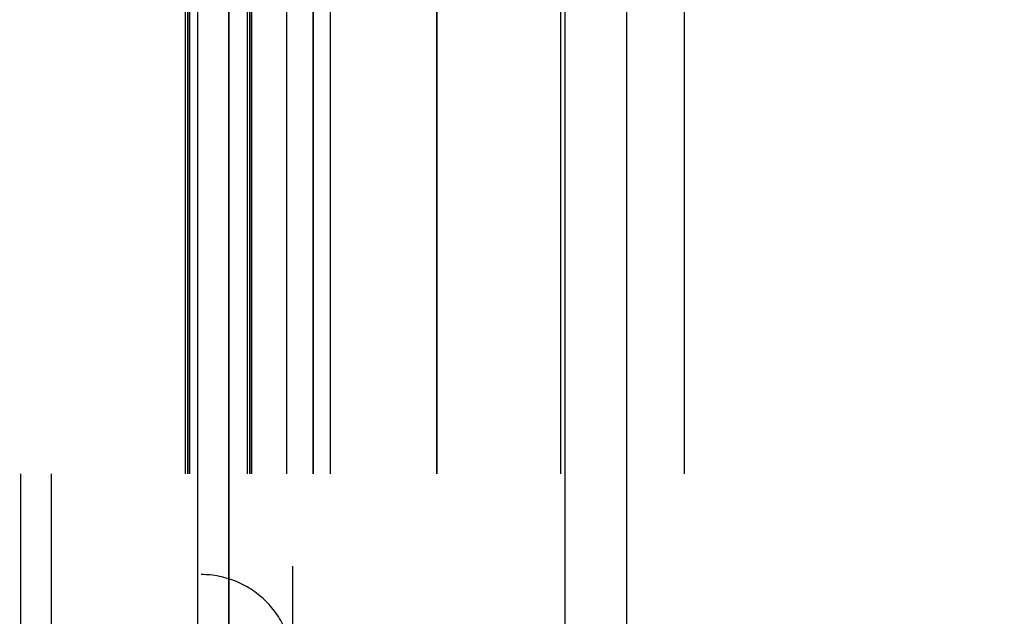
# Model space of a CAD drawing. Header units: millimetres. Extents: x -1690 to 192, y -898 to 54.
# Tile 61 of 256: x -1601 to -1580, y -786 to -773. Entities that reach past the tile are written whole.
import ezdxf

# ---------------------------------------------------------------- set-up
doc = ezdxf.new("R2010")
doc.units = ezdxf.units.MM
doc.header["$MEASUREMENT"] = 0
doc.layers.add('OVIDIO 186x93x72h', color=7, linetype='Continuous')

msp = doc.modelspace()

# ---------------------------------------------------------------- linework, layer by layer
at = {"layer": 'OVIDIO 186x93x72h'}
for points in [[(-1589.352, -795.991), (-1589.352, -422.092)], [(-1588.01, -795.991), (-1588.01, -422.092)], [(-1597.322, -796.919), (-1597.322, -733.67)], [(-1596.652, -733.67), (-1596.652, -796.919)], [(-1596.652, -796.919), (-1596.652, -733.67)], [(-1597.591, -782.419), (-1597.591, -747.419)], [(-1597.546, -747.419), (-1597.546, -782.419)], [(-1597.501, -782.419), (-1597.501, -747.419)], [(-1597.501, -747.419), (-1597.501, -782.419)], [(-1596.249, -747.419), (-1596.249, -782.419)], [(-1596.204, -747.419), (-1596.204, -782.419)], [(-1596.16, -747.419), (-1596.16, -782.419)], [(-1596.16, -782.419), (-1596.16, -747.419)], [(-1595.396, -747.419), (-1595.396, -782.419)], [(-1594.818, -782.419), (-1594.818, -747.419)], [(-1594.818, -747.419), (-1594.818, -782.419)], [(-1594.447, -747.419), (-1594.447, -782.419)], [(-1592.135, -747.419), (-1592.135, -782.419)], [(-1592.135, -782.419), (-1592.135, -747.419)], [(-1589.451, -768.209), (-1589.451, -782.419)], [(-1586.768, -768.209), (-1586.768, -782.419)], [(-1601.168, -803.656), (-1601.168, -782.419)], [(-1600.498, -803.656), (-1600.498, -782.419)]]:
    msp.add_lwpolyline(points, dxfattribs=at)
at = {"layer": 'OVIDIO 186x93x72h', "extrusion": (1, 0, 0)}
for points in [[(-796.919, 679.61), (-733.67, 679.61)], [(-733.67, 679.61), (-796.919, 679.61)], [(-782.419, 681.085), (-803.656, 681.085)]]:
    msp.add_lwpolyline(points, dxfattribs=at)
at = {"layer": 'OVIDIO 186x93x72h', "extrusion": (-0.045678, -0.114881, 0.992329)}
for points in [[(-1215.188, -1180.351), (-1215.188, -1287.207)], [(-1215.188, -1287.207), (-1215.188, -1180.351)], [(-1214.732, -1180.351), (-1214.732, -1287.207)], [(-1214.732, -1287.207), (-1214.732, -1180.351)], [(-1200.25, -1273.46), (-1200.25, -1218.27)], [(-1200.478, -1273.243), (-1200.478, -1218.839)]]:
    msp.add_lwpolyline(points, dxfattribs=at)
at = {"layer": 'OVIDIO 186x93x72h', "extrusion": (1, 2.56846e-05, -8.30777e-08)}
for points in [[(-780.381, 678.183), (-749.382, 678.083)], [(-749.382, 678.083), (-780.381, 678.183)], [(-749.384, 677.374), (-780.384, 677.474)], [(-749.386, 676.665), (-780.386, 676.766)], [(-780.386, 676.766), (-749.386, 676.665)], [(-802.371, 680.084), (-784.376, 680.026)], [(-784.376, 680.026), (-802.371, 680.084)], [(-784.381, 678.439), (-802.371, 678.497)], [(-802.371, 678.497), (-784.381, 678.439)]]:
    msp.add_lwpolyline(points, dxfattribs=at)
at = {"layer": 'OVIDIO 186x93x72h', "extrusion": (0.894427, 0, -0.447214)}
for points in [[(-782.419, -92.283), (-782.416, -92.039), (-782.408, -91.793), (-782.394, -91.544), (-782.374, -91.295), (-782.349, -91.043), (-782.317, -90.79), (-782.279, -90.536), (-782.235, -90.281), (-782.185, -90.026), (-782.128, -89.769), (-782.064, -89.513), (-781.994, -89.256), (-781.917, -89), (-781.834, -88.744), (-781.744, -88.488), (-781.647, -88.234), (-781.543, -87.981), (-781.432, -87.729), (-781.314, -87.479), (-781.19, -87.231), (-781.059, -86.985), (-780.921, -86.742), (-780.777, -86.501), (-780.626, -86.264), (-780.468, -86.029), (-780.305, -85.799), (-780.135, -85.572), (-779.959, -85.35), (-779.777, -85.131), (-779.589, -84.918), (-779.396, -84.709), (-779.197, -84.505), (-778.993, -84.306), (-778.784, -84.113), (-778.57, -83.925), (-778.352, -83.743), (-778.13, -83.567), (-777.903, -83.397), (-777.672, -83.233), (-777.438, -83.076), (-777.201, -82.925), (-776.96, -82.781), (-776.717, -82.643), (-776.471, -82.512), (-776.223, -82.387), (-775.973, -82.27), (-775.721, -82.159), (-775.468, -82.055), (-775.213, -81.958), (-774.958, -81.868), (-774.702, -81.784), (-774.446, -81.708), (-774.189, -81.637), (-773.932, -81.574), (-773.676, -81.517), (-773.42, -81.467), (-773.165, -81.422), (-772.912, -81.385), (-772.659, -81.353), (-772.407, -81.327), (-772.157, -81.308), (-771.909, -81.294), (-771.663, -81.286), (-771.419, -81.283)], [(-771.419, -81.283), (-771.663, -81.286), (-771.909, -81.294), (-772.157, -81.308), (-772.407, -81.327), (-772.659, -81.353), (-772.912, -81.385), (-773.165, -81.422), (-773.42, -81.467), (-773.676, -81.517), (-773.932, -81.574), (-774.189, -81.637), (-774.446, -81.708), (-774.702, -81.784), (-774.958, -81.868), (-775.213, -81.958), (-775.468, -82.055), (-775.721, -82.159), (-775.973, -82.27), (-776.223, -82.387), (-776.471, -82.512), (-776.717, -82.643), (-776.96, -82.781), (-777.201, -82.925), (-777.438, -83.076), (-777.672, -83.233), (-777.903, -83.397), (-778.13, -83.567), (-778.352, -83.743), (-778.57, -83.925), (-778.784, -84.113), (-778.993, -84.306), (-779.197, -84.505), (-779.396, -84.709), (-779.589, -84.918), (-779.777, -85.131), (-779.959, -85.35), (-780.135, -85.572), (-780.305, -85.799), (-780.468, -86.029), (-780.626, -86.264), (-780.777, -86.501), (-780.921, -86.742), (-781.059, -86.985), (-781.19, -87.231), (-781.314, -87.479), (-781.432, -87.729), (-781.543, -87.981), (-781.647, -88.234), (-781.744, -88.488), (-781.834, -88.744), (-781.917, -89), (-781.994, -89.256), (-782.064, -89.513), (-782.128, -89.769), (-782.185, -90.026), (-782.235, -90.281), (-782.279, -90.536), (-782.317, -90.79), (-782.349, -91.043), (-782.374, -91.295), (-782.394, -91.544), (-782.408, -91.793), (-782.416, -92.039), (-782.419, -92.283)], [(-782.419, -92.283), (-782.416, -92.018), (-782.406, -91.753), (-782.39, -91.487), (-782.367, -91.22), (-782.338, -90.953), (-782.302, -90.686), (-782.26, -90.419), (-782.211, -90.153), (-782.155, -89.887), (-782.092, -89.622), (-782.023, -89.358), (-781.947, -89.096), (-781.865, -88.836), (-781.776, -88.577), (-781.681, -88.321), (-781.579, -88.067), (-781.471, -87.816), (-781.357, -87.567), (-781.237, -87.322), (-781.111, -87.08), (-780.979, -86.842), (-780.842, -86.607), (-780.699, -86.377), (-780.551, -86.15), (-780.397, -85.928), (-780.239, -85.71), (-780.076, -85.497), (-779.909, -85.288), (-779.737, -85.085), (-779.561, -84.886), (-779.381, -84.693), (-779.197, -84.505), (-779.009, -84.321), (-778.816, -84.141), (-778.617, -83.965), (-778.414, -83.793), (-778.205, -83.626), (-777.992, -83.463), (-777.774, -83.305), (-777.552, -83.151), (-777.325, -83.003), (-777.095, -82.86), (-776.86, -82.723), (-776.621, -82.591), (-776.38, -82.465), (-776.134, -82.345), (-775.886, -82.231), (-775.635, -82.123), (-775.381, -82.021), (-775.124, -81.926), (-774.866, -81.837), (-774.605, -81.755), (-774.343, -81.679), (-774.08, -81.61), (-773.815, -81.547), (-773.549, -81.491), (-773.283, -81.442), (-773.016, -81.399), (-772.749, -81.364), (-772.482, -81.334), (-772.215, -81.312), (-771.949, -81.296), (-771.683, -81.286), (-771.419, -81.283)], [(-771.419, -81.283), (-771.663, -81.286), (-771.909, -81.294), (-772.157, -81.308), (-772.407, -81.327), (-772.659, -81.353), (-772.912, -81.385), (-773.165, -81.422), (-773.42, -81.467), (-773.676, -81.517), (-773.932, -81.574), (-774.189, -81.637), (-774.446, -81.708), (-774.702, -81.784), (-774.958, -81.868), (-775.213, -81.958), (-775.468, -82.055), (-775.721, -82.159), (-775.973, -82.27), (-776.223, -82.387), (-776.471, -82.512), (-776.717, -82.643), (-776.96, -82.781), (-777.201, -82.925), (-777.438, -83.076), (-777.672, -83.233), (-777.903, -83.397), (-778.13, -83.567), (-778.352, -83.743), (-778.57, -83.925), (-778.784, -84.113), (-778.993, -84.306), (-779.197, -84.505), (-779.396, -84.709), (-779.589, -84.918), (-779.777, -85.131), (-779.959, -85.35), (-780.135, -85.572), (-780.305, -85.799), (-780.468, -86.029), (-780.626, -86.264), (-780.777, -86.501), (-780.921, -86.742), (-781.059, -86.985), (-781.19, -87.231), (-781.314, -87.479), (-781.432, -87.729), (-781.543, -87.981), (-781.647, -88.234), (-781.744, -88.488), (-781.834, -88.744), (-781.917, -89), (-781.994, -89.256), (-782.064, -89.513), (-782.128, -89.769), (-782.185, -90.026), (-782.235, -90.281), (-782.279, -90.536), (-782.317, -90.79), (-782.349, -91.043), (-782.374, -91.295), (-782.394, -91.544), (-782.408, -91.793), (-782.416, -92.039), (-782.419, -92.283)], [(-782.419, -92.283), (-782.416, -92.039), (-782.408, -91.793), (-782.394, -91.544), (-782.374, -91.295), (-782.349, -91.043), (-782.317, -90.79), (-782.279, -90.536), (-782.235, -90.281), (-782.185, -90.026), (-782.128, -89.769), (-782.064, -89.513), (-781.994, -89.256), (-781.917, -89), (-781.834, -88.744), (-781.744, -88.488), (-781.647, -88.234), (-781.543, -87.981), (-781.432, -87.729), (-781.314, -87.479), (-781.19, -87.231), (-781.059, -86.985), (-780.921, -86.742), (-780.777, -86.501), (-780.626, -86.264), (-780.468, -86.029), (-780.305, -85.799), (-780.135, -85.572), (-779.959, -85.35), (-779.777, -85.131), (-779.589, -84.918), (-779.396, -84.709), (-779.197, -84.505), (-778.993, -84.306), (-778.784, -84.113), (-778.57, -83.925), (-778.352, -83.743), (-778.13, -83.567), (-777.903, -83.397), (-777.672, -83.233), (-777.438, -83.076), (-777.201, -82.925), (-776.96, -82.781), (-776.717, -82.643), (-776.471, -82.512), (-776.223, -82.387), (-775.973, -82.27), (-775.721, -82.159), (-775.468, -82.055), (-775.213, -81.958), (-774.958, -81.868), (-774.702, -81.784), (-774.446, -81.708), (-774.189, -81.637), (-773.932, -81.574), (-773.676, -81.517), (-773.42, -81.467), (-773.165, -81.422), (-772.912, -81.385), (-772.659, -81.353), (-772.407, -81.327), (-772.157, -81.308), (-771.909, -81.294), (-771.663, -81.286), (-771.419, -81.283)], [(-785.425, -66.138), (-786.017, -66.925), (-786.587, -67.732), (-787.133, -68.556), (-787.654, -69.396), (-788.149, -70.251), (-788.619, -71.12), (-789.062, -72.003), (-789.478, -72.896)], [(-789.478, -72.896), (-789.062, -72.003), (-788.619, -71.12), (-788.149, -70.251), (-787.654, -69.396), (-787.133, -68.556), (-786.587, -67.732), (-786.017, -66.925), (-785.425, -66.138)], [(-785.425, -66.138), (-786.017, -66.925), (-786.587, -67.732), (-787.133, -68.556), (-787.654, -69.396), (-788.149, -70.251), (-788.619, -71.12), (-789.062, -72.003), (-789.478, -72.896)], [(-789.478, -72.896), (-789.062, -72.003), (-788.619, -71.12), (-788.149, -70.251), (-787.654, -69.396), (-787.133, -68.556), (-786.587, -67.732), (-786.017, -66.925), (-785.425, -66.138)], [(-785.425, -66.138), (-786.017, -66.925), (-786.587, -67.732), (-787.133, -68.556), (-787.654, -69.396), (-788.149, -70.251), (-788.619, -71.12), (-789.062, -72.003), (-789.478, -72.896)]]:
    msp.add_lwpolyline(points, dxfattribs=at)
at = {"layer": 'OVIDIO 186x93x72h', "extrusion": (0.235702, 0.235702, 0.942809)}
for points in [[(537.225, 1860.592), (537.225, 1756.052)], [(541.683, 1876.034), (541.683, 1770.626)]]:
    msp.add_lwpolyline(points, dxfattribs=at)
at = {"layer": 'OVIDIO 186x93x72h', "extrusion": (0, 1, 0)}
for points in [[(1582.842, 696.942), (1585.526, 698.284)], [(1601.168, 678.402), (1599.827, 681.085)], [(1599.827, 681.085), (1601.168, 678.402)], [(1601.168, 678.402), (1597.591, 676.613)], [(1596.83, 677.91), (1600.498, 679.744)], [(1596.249, 679.297), (1599.827, 681.085)], [(1599.335, 677.485), (1597.993, 680.169)], [(1597.501, 676.569), (1597.591, 676.613)], [(1597.591, 676.613), (1597.501, 676.569)], [(1592.135, 678.357), (1592.175, 678.278), (1592.218, 678.2), (1592.263, 678.121), (1592.31, 678.043), (1592.359, 677.966), (1592.41, 677.889), (1592.464, 677.812), (1592.52, 677.736), (1592.578, 677.661), (1592.638, 677.587), (1592.7, 677.514), (1592.765, 677.442), (1592.832, 677.371), (1592.9, 677.301), (1592.971, 677.233), (1593.044, 677.166), (1593.119, 677.101), (1593.196, 677.037), (1593.275, 676.975), (1593.356, 676.914), (1593.439, 676.855), (1593.523, 676.799), (1593.609, 676.744), (1593.697, 676.691), (1593.786, 676.641), (1593.877, 676.592), (1593.969, 676.546), (1594.062, 676.503), (1594.157, 676.461), (1594.253, 676.422), (1594.35, 676.386), (1594.447, 676.352), (1594.546, 676.32), (1594.645, 676.291), (1594.746, 676.265), (1594.846, 676.241), (1594.947, 676.22), (1595.049, 676.202), (1595.15, 676.186), (1595.252, 676.173), (1595.354, 676.162), (1595.455, 676.155), (1595.557, 676.149), (1595.658, 676.147), (1595.759, 676.147), (1595.86, 676.149), (1595.959, 676.154), (1596.059, 676.161), (1596.157, 676.171), (1596.255, 676.183), (1596.352, 676.198), (1596.448, 676.214), (1596.543, 676.233), (1596.636, 676.254), (1596.729, 676.278), (1596.82, 676.303), (1596.91, 676.33), (1596.999, 676.359), (1597.087, 676.39), (1597.172, 676.422), (1597.257, 676.457), (1597.34, 676.492), (1597.421, 676.53), (1597.501, 676.569)], [(1597.501, 676.569), (1596.16, 679.252)], [(1596.16, 679.252), (1597.501, 676.569)], [(1597.501, 676.569), (1597.421, 676.53), (1597.34, 676.492), (1597.257, 676.457), (1597.172, 676.422), (1597.087, 676.39), (1596.999, 676.359), (1596.91, 676.33), (1596.82, 676.303), (1596.729, 676.278), (1596.636, 676.254), (1596.543, 676.233), (1596.448, 676.214), (1596.352, 676.198), (1596.255, 676.183), (1596.157, 676.171), (1596.059, 676.161), (1595.959, 676.154), (1595.86, 676.149), (1595.759, 676.147), (1595.658, 676.147), (1595.557, 676.149), (1595.455, 676.155), (1595.354, 676.162), (1595.252, 676.173), (1595.15, 676.186), (1595.049, 676.202), (1594.947, 676.22), (1594.846, 676.241), (1594.746, 676.265), (1594.645, 676.291), (1594.546, 676.32), (1594.447, 676.352), (1594.35, 676.386), (1594.253, 676.422), (1594.157, 676.461), (1594.062, 676.503), (1593.969, 676.546), (1593.877, 676.592), (1593.786, 676.641), (1593.697, 676.691), (1593.609, 676.744), (1593.523, 676.799), (1593.439, 676.855), (1593.356, 676.914), (1593.275, 676.975), (1593.196, 677.037), (1593.119, 677.101), (1593.044, 677.166), (1592.971, 677.233), (1592.9, 677.301), (1592.832, 677.371), (1592.765, 677.442), (1592.7, 677.514), (1592.638, 677.587), (1592.578, 677.661), (1592.52, 677.736), (1592.464, 677.812), (1592.41, 677.889), (1592.359, 677.966), (1592.31, 678.043), (1592.263, 678.121), (1592.218, 678.2), (1592.175, 678.278), (1592.135, 678.357)], [(1593.508, 676.808), (1596.607, 678.357)], [(1596.16, 679.252), (1596.249, 679.297)], [(1596.249, 679.297), (1596.16, 679.252)], [(1596.16, 679.252), (1596.14, 679.242), (1596.119, 679.233), (1596.099, 679.224), (1596.077, 679.215), (1596.056, 679.207), (1596.034, 679.199), (1596.012, 679.192), (1595.989, 679.185), (1595.967, 679.179), (1595.943, 679.173), (1595.92, 679.168), (1595.896, 679.163), (1595.872, 679.159), (1595.848, 679.156), (1595.824, 679.153), (1595.799, 679.15), (1595.774, 679.148), (1595.749, 679.147), (1595.724, 679.146), (1595.699, 679.146), (1595.673, 679.147), (1595.648, 679.148), (1595.623, 679.15), (1595.597, 679.153), (1595.572, 679.156), (1595.546, 679.16), (1595.521, 679.165), (1595.496, 679.17), (1595.471, 679.176), (1595.446, 679.183), (1595.421, 679.19), (1595.396, 679.198), (1595.372, 679.206), (1595.347, 679.215), (1595.324, 679.225), (1595.3, 679.235), (1595.276, 679.246), (1595.253, 679.258), (1595.231, 679.27), (1595.208, 679.283), (1595.187, 679.296), (1595.165, 679.309), (1595.144, 679.324), (1595.123, 679.338), (1595.103, 679.353), (1595.083, 679.369), (1595.064, 679.385), (1595.045, 679.401), (1595.027, 679.418), (1595.009, 679.435), (1594.992, 679.453), (1594.976, 679.47), (1594.959, 679.488), (1594.944, 679.507), (1594.929, 679.525), (1594.914, 679.544), (1594.9, 679.563), (1594.887, 679.582), (1594.874, 679.601), (1594.862, 679.621), (1594.85, 679.64), (1594.839, 679.66), (1594.828, 679.679), (1594.818, 679.699)], [(1594.818, 679.699), (1594.828, 679.679), (1594.839, 679.66), (1594.85, 679.64), (1594.862, 679.621), (1594.874, 679.601), (1594.887, 679.582), (1594.9, 679.563), (1594.914, 679.544), (1594.929, 679.525), (1594.944, 679.507), (1594.959, 679.488), (1594.976, 679.47), (1594.992, 679.453), (1595.009, 679.435), (1595.027, 679.418), (1595.045, 679.401), (1595.064, 679.385), (1595.083, 679.369), (1595.103, 679.353), (1595.123, 679.338), (1595.144, 679.324), (1595.165, 679.309), (1595.187, 679.296), (1595.208, 679.283), (1595.231, 679.27), (1595.253, 679.258), (1595.276, 679.246), (1595.3, 679.235), (1595.324, 679.225), (1595.347, 679.215), (1595.372, 679.206), (1595.396, 679.198), (1595.421, 679.19), (1595.446, 679.183), (1595.471, 679.176), (1595.496, 679.17), (1595.521, 679.165), (1595.546, 679.16), (1595.572, 679.156), (1595.597, 679.153), (1595.623, 679.15), (1595.648, 679.148), (1595.673, 679.147), (1595.699, 679.146), (1595.724, 679.146), (1595.749, 679.147), (1595.774, 679.148), (1595.799, 679.15), (1595.824, 679.153), (1595.848, 679.156), (1595.872, 679.159), (1595.896, 679.163), (1595.92, 679.168), (1595.943, 679.173), (1595.967, 679.179), (1595.989, 679.185), (1596.012, 679.192), (1596.034, 679.199), (1596.056, 679.207), (1596.077, 679.215), (1596.099, 679.224), (1596.119, 679.233), (1596.14, 679.242), (1596.16, 679.252)], [(1593.923, 679.252), (1595.473, 676.153)], [(1594.818, 679.699), (1589.004, 691.327)], [(1589.004, 691.327), (1594.818, 679.699)], [(1594.818, 679.699), (1592.135, 678.357)], [(1592.135, 678.357), (1594.818, 679.699)], [(1587.663, 690.656), (1593.476, 679.028)], [(1586.321, 689.985), (1592.135, 678.357)], [(1592.135, 678.357), (1586.321, 689.985)], [(1589.228, 684.171), (1591.911, 685.513)], [(1589.004, 691.327), (1586.321, 689.985)], [(1586.321, 689.985), (1589.004, 691.327)]]:
    msp.add_lwpolyline(points, dxfattribs=at)
at = {"layer": 'OVIDIO 186x93x72h', "extrusion": (-0.326394, 0.003049, 0.945229)}
for points in [[(797.32, -1282.555), (797.319, -1282.599), (797.318, -1282.644), (797.316, -1282.689), (797.313, -1282.735), (797.309, -1282.781), (797.304, -1282.827), (797.297, -1282.873), (797.29, -1282.919), (797.281, -1282.966), (797.271, -1283.013), (797.26, -1283.059), (797.248, -1283.106), (797.234, -1283.153), (797.22, -1283.2), (797.204, -1283.246), (797.186, -1283.293), (797.168, -1283.339), (797.148, -1283.385), (797.127, -1283.43), (797.105, -1283.476), (797.082, -1283.521), (797.057, -1283.565), (797.031, -1283.609), (797.004, -1283.653), (796.976, -1283.695), (796.947, -1283.738), (796.916, -1283.779), (796.885, -1283.82), (796.852, -1283.86), (796.818, -1283.899), (796.784, -1283.938), (796.748, -1283.975), (796.711, -1284.011), (796.673, -1284.047), (796.635, -1284.081), (796.596, -1284.115), (796.555, -1284.147), (796.514, -1284.179), (796.473, -1284.209), (796.431, -1284.238), (796.388, -1284.266), (796.344, -1284.292), (796.3, -1284.318), (796.256, -1284.342), (796.211, -1284.365), (796.166, -1284.387), (796.12, -1284.408), (796.074, -1284.427), (796.028, -1284.445), (795.982, -1284.462), (795.935, -1284.478), (795.889, -1284.492), (795.842, -1284.505), (795.796, -1284.517), (795.749, -1284.528), (795.703, -1284.538), (795.657, -1284.546), (795.611, -1284.554), (795.565, -1284.56), (795.519, -1284.565), (795.474, -1284.569), (795.429, -1284.572), (795.384, -1284.574), (795.339, -1284.575)], [(795.339, -1284.575), (795.384, -1284.574), (795.429, -1284.572), (795.474, -1284.569), (795.519, -1284.565), (795.565, -1284.56), (795.611, -1284.554), (795.657, -1284.546), (795.703, -1284.538), (795.749, -1284.528), (795.796, -1284.517), (795.842, -1284.505), (795.889, -1284.492), (795.935, -1284.478), (795.982, -1284.462), (796.028, -1284.445), (796.074, -1284.427), (796.12, -1284.408), (796.166, -1284.387), (796.211, -1284.365), (796.256, -1284.342), (796.3, -1284.318), (796.344, -1284.292), (796.388, -1284.266), (796.431, -1284.238), (796.473, -1284.209), (796.514, -1284.179), (796.555, -1284.147), (796.596, -1284.115), (796.635, -1284.081), (796.673, -1284.047), (796.711, -1284.011), (796.748, -1283.975), (796.784, -1283.938), (796.818, -1283.899), (796.852, -1283.86), (796.885, -1283.82), (796.916, -1283.779), (796.947, -1283.738), (796.976, -1283.695), (797.004, -1283.653), (797.031, -1283.609), (797.057, -1283.565), (797.082, -1283.521), (797.105, -1283.476), (797.127, -1283.43), (797.148, -1283.385), (797.168, -1283.339), (797.186, -1283.293), (797.204, -1283.246), (797.22, -1283.2), (797.234, -1283.153), (797.248, -1283.106), (797.26, -1283.059), (797.271, -1283.013), (797.281, -1282.966), (797.29, -1282.919), (797.297, -1282.873), (797.304, -1282.827), (797.309, -1282.781), (797.313, -1282.735), (797.316, -1282.689), (797.318, -1282.644), (797.319, -1282.599), (797.32, -1282.555)], [(797.32, -1282.555), (797.319, -1282.605), (797.318, -1282.655), (797.315, -1282.706), (797.311, -1282.756), (797.306, -1282.806), (797.3, -1282.856), (797.292, -1282.906), (797.283, -1282.955), (797.273, -1283.005), (797.261, -1283.054), (797.249, -1283.102), (797.235, -1283.15), (797.22, -1283.198), (797.204, -1283.246), (797.186, -1283.292), (797.168, -1283.339), (797.148, -1283.384), (797.128, -1283.429), (797.106, -1283.474), (797.084, -1283.517), (797.06, -1283.56), (797.036, -1283.602), (797.01, -1283.643), (796.984, -1283.684), (796.957, -1283.723), (796.929, -1283.762), (796.901, -1283.8), (796.871, -1283.837), (796.841, -1283.873), (796.811, -1283.908), (796.779, -1283.942), (796.748, -1283.975), (796.715, -1284.007), (796.682, -1284.039), (796.647, -1284.07), (796.612, -1284.101), (796.576, -1284.131), (796.538, -1284.161), (796.5, -1284.189), (796.461, -1284.217), (796.421, -1284.244), (796.381, -1284.27), (796.339, -1284.296), (796.297, -1284.32), (796.254, -1284.343), (796.21, -1284.366), (796.165, -1284.387), (796.12, -1284.408), (796.074, -1284.427), (796.028, -1284.445), (795.981, -1284.462), (795.933, -1284.478), (795.885, -1284.493), (795.837, -1284.507), (795.788, -1284.519), (795.739, -1284.53), (795.689, -1284.54), (795.64, -1284.549), (795.59, -1284.556), (795.54, -1284.563), (795.49, -1284.568), (795.44, -1284.571), (795.39, -1284.574), (795.339, -1284.575)], [(795.339, -1284.575), (795.384, -1284.574), (795.429, -1284.572), (795.474, -1284.569), (795.519, -1284.565), (795.565, -1284.56), (795.611, -1284.554), (795.657, -1284.546), (795.703, -1284.538), (795.749, -1284.528), (795.796, -1284.517), (795.842, -1284.505), (795.889, -1284.492), (795.935, -1284.478), (795.982, -1284.462), (796.028, -1284.445), (796.074, -1284.427), (796.12, -1284.408), (796.166, -1284.387), (796.211, -1284.365), (796.256, -1284.342), (796.3, -1284.318), (796.344, -1284.292), (796.388, -1284.266), (796.431, -1284.238), (796.473, -1284.209), (796.514, -1284.179), (796.555, -1284.147), (796.596, -1284.115), (796.635, -1284.081), (796.673, -1284.047), (796.711, -1284.011), (796.748, -1283.975), (796.784, -1283.938), (796.818, -1283.899), (796.852, -1283.86), (796.885, -1283.82), (796.916, -1283.779), (796.947, -1283.738), (796.976, -1283.695), (797.004, -1283.653), (797.031, -1283.609), (797.057, -1283.565), (797.082, -1283.521), (797.105, -1283.476), (797.127, -1283.43), (797.148, -1283.385), (797.168, -1283.339), (797.186, -1283.293), (797.204, -1283.246), (797.22, -1283.2), (797.234, -1283.153), (797.248, -1283.106), (797.26, -1283.059), (797.271, -1283.013), (797.281, -1282.966), (797.29, -1282.919), (797.297, -1282.873), (797.304, -1282.827), (797.309, -1282.781), (797.313, -1282.735), (797.316, -1282.689), (797.318, -1282.644), (797.319, -1282.599), (797.32, -1282.555)], [(797.32, -1282.555), (797.319, -1282.599), (797.318, -1282.644), (797.316, -1282.689), (797.313, -1282.735), (797.309, -1282.781), (797.304, -1282.827), (797.297, -1282.873), (797.29, -1282.919), (797.281, -1282.966), (797.271, -1283.013), (797.26, -1283.059), (797.248, -1283.106), (797.234, -1283.153), (797.22, -1283.2), (797.204, -1283.246), (797.186, -1283.293), (797.168, -1283.339), (797.148, -1283.385), (797.127, -1283.43), (797.105, -1283.476), (797.082, -1283.521), (797.057, -1283.565), (797.031, -1283.609), (797.004, -1283.653), (796.976, -1283.695), (796.947, -1283.738), (796.916, -1283.779), (796.885, -1283.82), (796.852, -1283.86), (796.818, -1283.899), (796.784, -1283.938), (796.748, -1283.975), (796.711, -1284.011), (796.673, -1284.047), (796.635, -1284.081), (796.596, -1284.115), (796.555, -1284.147), (796.514, -1284.179), (796.473, -1284.209), (796.431, -1284.238), (796.388, -1284.266), (796.344, -1284.292), (796.3, -1284.318), (796.256, -1284.342), (796.211, -1284.365), (796.166, -1284.387), (796.12, -1284.408), (796.074, -1284.427), (796.028, -1284.445), (795.982, -1284.462), (795.935, -1284.478), (795.889, -1284.492), (795.842, -1284.505), (795.796, -1284.517), (795.749, -1284.528), (795.703, -1284.538), (795.657, -1284.546), (795.611, -1284.554), (795.565, -1284.56), (795.519, -1284.565), (795.474, -1284.569), (795.429, -1284.572), (795.384, -1284.574), (795.339, -1284.575)], [(799.284, -1278.931), (799.239, -1278.932), (799.195, -1278.934), (799.149, -1278.937), (799.104, -1278.942), (799.058, -1278.947), (799.013, -1278.953), (798.966, -1278.961), (798.92, -1278.97), (798.874, -1278.98), (798.827, -1278.992), (798.781, -1279.004), (798.734, -1279.018), (798.688, -1279.034), (798.641, -1279.05), (798.595, -1279.068), (798.549, -1279.087), (798.503, -1279.107), (798.458, -1279.129), (798.412, -1279.152), (798.367, -1279.177), (798.323, -1279.202), (798.279, -1279.229), (798.236, -1279.257), (798.193, -1279.287), (798.15, -1279.318), (798.109, -1279.35), (798.068, -1279.383), (798.028, -1279.417), (797.989, -1279.452), (797.95, -1279.489), (797.912, -1279.526), (797.876, -1279.565), (797.84, -1279.604), (797.805, -1279.645), (797.771, -1279.686), (797.739, -1279.729), (797.707, -1279.772), (797.677, -1279.816), (797.647, -1279.86), (797.619, -1279.906), (797.592, -1279.952), (797.566, -1279.998), (797.542, -1280.045), (797.519, -1280.093), (797.496, -1280.141), (797.476, -1280.189), (797.456, -1280.238), (797.437, -1280.287), (797.42, -1280.336), (797.404, -1280.385), (797.39, -1280.434), (797.376, -1280.484), (797.364, -1280.533), (797.353, -1280.583), (797.343, -1280.632), (797.334, -1280.681), (797.327, -1280.731), (797.32, -1280.78), (797.315, -1280.828), (797.311, -1280.877), (797.308, -1280.925), (797.306, -1280.972), (797.305, -1281.02), (797.305, -1281.067)], [(797.305, -1281.067), (797.305, -1281.02), (797.306, -1280.972), (797.308, -1280.925), (797.311, -1280.877), (797.315, -1280.828), (797.32, -1280.78), (797.327, -1280.731), (797.334, -1280.681), (797.343, -1280.632), (797.353, -1280.583), (797.364, -1280.533), (797.376, -1280.484), (797.39, -1280.434), (797.404, -1280.385), (797.42, -1280.336), (797.437, -1280.287), (797.456, -1280.238), (797.476, -1280.189), (797.496, -1280.141), (797.519, -1280.093), (797.542, -1280.045), (797.566, -1279.998), (797.592, -1279.952), (797.619, -1279.906), (797.647, -1279.86), (797.677, -1279.816), (797.707, -1279.772), (797.739, -1279.729), (797.771, -1279.686), (797.805, -1279.645), (797.84, -1279.604), (797.876, -1279.565), (797.912, -1279.526), (797.95, -1279.489), (797.989, -1279.452), (798.028, -1279.417), (798.068, -1279.383), (798.109, -1279.35), (798.15, -1279.318), (798.193, -1279.287), (798.236, -1279.257), (798.279, -1279.229), (798.323, -1279.202), (798.367, -1279.177), (798.412, -1279.152), (798.458, -1279.129), (798.503, -1279.107), (798.549, -1279.087), (798.595, -1279.068), (798.641, -1279.05), (798.688, -1279.034), (798.734, -1279.018), (798.781, -1279.004), (798.827, -1278.992), (798.874, -1278.98), (798.92, -1278.97), (798.966, -1278.961), (799.013, -1278.953), (799.058, -1278.947), (799.104, -1278.942), (799.149, -1278.937), (799.195, -1278.934), (799.239, -1278.932), (799.284, -1278.931)], [(797.31, -1281.585), (797.31, -1281.538), (797.311, -1281.49), (797.313, -1281.443), (797.316, -1281.394), (797.32, -1281.346), (797.326, -1281.297), (797.332, -1281.248), (797.339, -1281.199), (797.348, -1281.15), (797.358, -1281.101), (797.369, -1281.051), (797.381, -1281.002), (797.395, -1280.952), (797.409, -1280.903), (797.425, -1280.854), (797.443, -1280.804), (797.461, -1280.756), (797.481, -1280.707), (797.502, -1280.659), (797.524, -1280.611), (797.547, -1280.563), (797.572, -1280.516), (797.597, -1280.47), (797.624, -1280.424), (797.653, -1280.378), (797.682, -1280.334), (797.712, -1280.29), (797.744, -1280.247), (797.777, -1280.204), (797.81, -1280.163), (797.845, -1280.122), (797.881, -1280.083), (797.918, -1280.044), (797.955, -1280.007), (797.994, -1279.97), (798.033, -1279.935), (798.073, -1279.901), (798.114, -1279.867), (798.156, -1279.836), (798.198, -1279.805), (798.241, -1279.775), (798.284, -1279.747), (798.328, -1279.72), (798.373, -1279.695), (798.417, -1279.67), (798.463, -1279.647), (798.508, -1279.625), (798.554, -1279.605), (798.6, -1279.586), (798.646, -1279.568), (798.693, -1279.551), (798.739, -1279.536), (798.786, -1279.522), (798.832, -1279.51), (798.879, -1279.498), (798.925, -1279.488), (798.972, -1279.479), (799.018, -1279.471), (799.064, -1279.465), (799.109, -1279.459), (799.155, -1279.455), (799.2, -1279.452), (799.244, -1279.45), (799.289, -1279.449)], [(799.289, -1279.449), (799.244, -1279.45), (799.2, -1279.452), (799.155, -1279.455), (799.109, -1279.459), (799.064, -1279.465), (799.018, -1279.471), (798.972, -1279.479), (798.925, -1279.488), (798.879, -1279.498), (798.832, -1279.51), (798.786, -1279.522), (798.739, -1279.536), (798.693, -1279.551), (798.646, -1279.568), (798.6, -1279.586), (798.554, -1279.605), (798.508, -1279.625), (798.463, -1279.647), (798.417, -1279.67), (798.373, -1279.695), (798.328, -1279.72), (798.284, -1279.747), (798.241, -1279.775), (798.198, -1279.805), (798.156, -1279.836), (798.114, -1279.867), (798.073, -1279.901), (798.033, -1279.935), (797.994, -1279.97), (797.955, -1280.007), (797.918, -1280.044), (797.881, -1280.083), (797.845, -1280.122), (797.81, -1280.163), (797.777, -1280.204), (797.744, -1280.247), (797.712, -1280.29), (797.682, -1280.334), (797.653, -1280.378), (797.624, -1280.424), (797.597, -1280.47), (797.572, -1280.516), (797.547, -1280.563), (797.524, -1280.611), (797.502, -1280.659), (797.481, -1280.707), (797.461, -1280.756), (797.443, -1280.804), (797.425, -1280.854), (797.409, -1280.903), (797.395, -1280.952), (797.381, -1281.002), (797.369, -1281.051), (797.358, -1281.101), (797.348, -1281.15), (797.339, -1281.199), (797.332, -1281.248), (797.326, -1281.297), (797.32, -1281.346), (797.316, -1281.394), (797.313, -1281.443), (797.311, -1281.49), (797.31, -1281.538), (797.31, -1281.585)]]:
    msp.add_lwpolyline(points, dxfattribs=at)
at = {"layer": 'OVIDIO 186x93x72h', "extrusion": (0.000995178, 0.999995, -0.002882)}
for points in [[(1599.783, 675.927), (1599.293, 674.509)], [(1599.293, 674.509), (1599.783, 675.927)], [(1599.228, 676.119), (1598.738, 674.701)], [(1597.401, 675.163), (1597.89, 676.58)], [(1597.89, 676.58), (1597.401, 675.163)], [(1596.697, 675.405), (1597.187, 676.823)]]:
    msp.add_lwpolyline(points, dxfattribs=at)
at = {"layer": 'OVIDIO 186x93x72h', "extrusion": (-0.001021, 0.999999, -0.000352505)}
for points in [[(1598.061, 679.053), (1599.468, 678.568)], [(1599.468, 678.568), (1598.061, 679.053)], [(1599.223, 677.859), (1598.061, 678.26)], [(1598.978, 677.15), (1598.061, 677.466)], [(1598.061, 677.466), (1598.978, 677.15)]]:
    msp.add_lwpolyline(points, dxfattribs=at)
at = {"layer": 'OVIDIO 186x93x72h', "extrusion": (1, 5.03615e-08, 1.55699e-05)}
for points in [[(-782.424, 677.767), (-782.419, 679.353)], [(-782.419, 679.353), (-782.424, 677.767)]]:
    msp.add_lwpolyline(points, dxfattribs=at)
at = {"layer": 'OVIDIO 186x93x72h', "extrusion": (-1.55701e-05, 0.003235, 0.999995)}
msp.add_lwpolyline([(-1595.252, -786.612), (-1595.253, -786.562), (-1595.255, -786.512), (-1595.258, -786.462), (-1595.263, -786.411), (-1595.268, -786.361), (-1595.275, -786.311), (-1595.283, -786.262), (-1595.293, -786.212), (-1595.304, -786.163), (-1595.315, -786.114), (-1595.329, -786.066), (-1595.343, -786.017), (-1595.358, -785.97), (-1595.375, -785.923), (-1595.393, -785.876), (-1595.412, -785.83), (-1595.432, -785.785), (-1595.453, -785.74), (-1595.475, -785.696), (-1595.498, -785.652), (-1595.522, -785.61), (-1595.547, -785.568), (-1595.573, -785.527), (-1595.599, -785.487), (-1595.627, -785.447), (-1595.655, -785.409), (-1595.684, -785.371), (-1595.713, -785.335), (-1595.744, -785.299), (-1595.775, -785.264), (-1595.806, -785.231), (-1595.838, -785.198), (-1595.871, -785.166), (-1595.905, -785.134), (-1595.94, -785.103), (-1595.975, -785.073), (-1596.012, -785.043), (-1596.049, -785.014), (-1596.088, -784.986), (-1596.127, -784.959), (-1596.167, -784.932), (-1596.208, -784.906), (-1596.25, -784.881), (-1596.293, -784.857), (-1596.336, -784.834), (-1596.38, -784.812), (-1596.425, -784.791), (-1596.47, -784.771), (-1596.516, -784.752), (-1596.563, -784.735), (-1596.61, -784.718), (-1596.658, -784.702), (-1596.706, -784.688), (-1596.755, -784.675), (-1596.804, -784.663), (-1596.853, -784.652), (-1596.902, -784.643), (-1596.952, -784.635), (-1597.002, -784.628), (-1597.052, -784.622), (-1597.102, -784.618), (-1597.152, -784.615), (-1597.202, -784.613), (-1597.253, -784.612)], dxfattribs=at)
at = {"layer": 'OVIDIO 186x93x72h', "extrusion": (1, 5.03618e-08, 1.557e-05)}
for points in [[(-783.008, 678.257), (-783.003, 679.844)], [(-784.416, 680.05), (-784.422, 678.464)], [(-784.422, 678.464), (-784.416, 680.05)]]:
    msp.add_lwpolyline(points, dxfattribs=at)
at = {"layer": 'OVIDIO 186x93x72h', "extrusion": (-0.276089, 0.12261, 0.953279)}
for points in [[(1373.313, -904.667), (1373.313, -877.121)], [(1373.218, -904.667), (1373.218, -877.641)]]:
    msp.add_lwpolyline(points, dxfattribs=at)
at = {"layer": 'OVIDIO 186x93x72h', "extrusion": (0, 1.53093e-05, 1)}
msp.add_lwpolyline([(-1595.263, -802.423), (-1595.263, -784.429)], dxfattribs=at)

doc.saveas('drawing.dxf')
